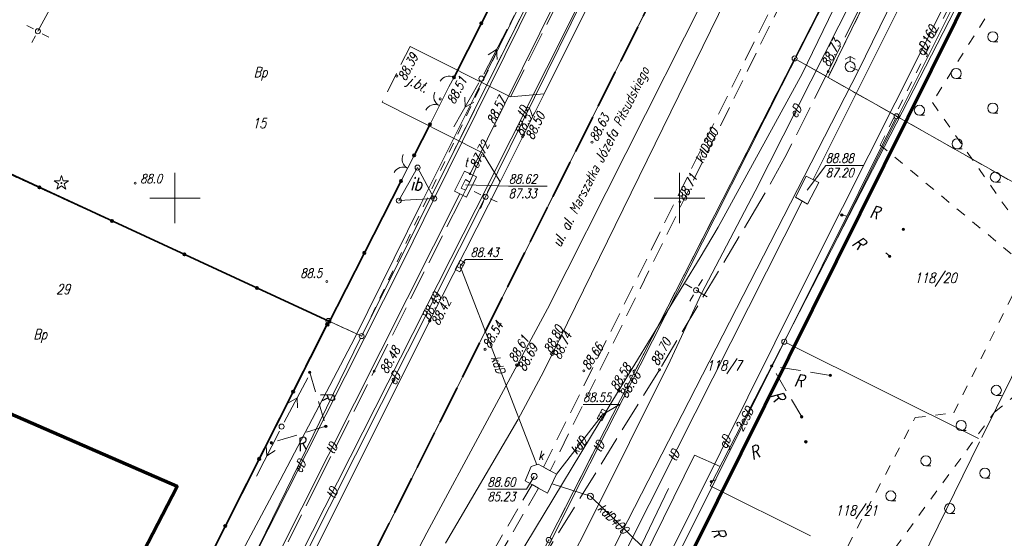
# Model space of a CAD drawing. Extents: x 7506644 to 7509529, y 5798919 to 5803521.
# Tile 7 of 25: x 7507435 to 7507532, y 5799466 to 5799518. Entities that reach past the tile are written whole.
import ezdxf

# ---------------------------------------------------------------- set-up
doc = ezdxf.new("R2010")
doc.units = 0
doc.header["$MEASUREMENT"] = 0
for name, pattern in [('4001', [0]), ('4002', [2, 1, -1]), ('4003', [3, 2, -1]), ('4004', [4, 3, -1]), ('4010', [5, 3, -2]), ('4214', [5, 3, -2]), ('4220', [3, 2, -1]), ('4230', [2, 1, -1])]:
    doc.linetypes.add(name, pattern=pattern)
doc.layers.get('0').update_dxf_attribs({"linetype": 'CONTINUOUS', "lineweight": 18})
for name, color, linetype, lineweight in [('1', 7, 'CONTINUOUS', 18), ('1001_znak_oznaczajacy_punkt_zal', 7, 'CONTINUOUS', 18), ('1135_siatka_kwadratow_znak_wewn', 7, 'CONTINUOUS', 18), ('1281_kropka_ogrodzenia', 7, 'CONTINUOUS', 35), ('1283_symbol_pomocniczy_bramy', 7, 'CONTINUOUS', 18), ('1284_symbol_pomocniczy_furtki', 7, 'CONTINUOUS', 18), ('1352_reklama_lub_tablica_inform', 7, 'CONTINUOUS', 18), ('1361_PODPORA_PRZEWODU_LUB_LATAR', 7, 'CONTINUOUS', 18), ('1363_LATARNIA', 7, 'CONTINUOUS', 18), ('1366_LINIA_NAPOWIETRZNA_ENN', 1, 'CONTINUOUS', 18), ('1434_ZAKRZEWIENIE__SYMBOL_', 104, 'CONTINUOUS', 18), ('1706_wlaz_okragly', 7, 'CONTINUOUS', 18), ('1718_HYDRANT', 5, 'CONTINUOUS', 18), ('1722_KOMORA_KANALIZACYJNA-SYMBO', 14, 'CONTINUOUS', 18), ('1728_KRATKA_SCIEKOWA', 7, 'CONTINUOUS', 18), ('2283_BRAMA', 7, 'CONTINUOUS', 18), ('2284_FURTKA', 7, 'CONTINUOUS', 18), ('2352_reklama_lub_tablica_inform', 7, 'CONTINUOUS', 18), ('4281_OGRODZENIE_ZNAK_LINIOWY', 7, 'CONTINUOUS', 35), ('4352_REKLAMA_LUB_TABLICA_INFORM', 7, 'CONTINUOUS', 18), ('4366_LINIA_NAPOWIETRZNA_ENN_ZNA', 1, 'CONTINUOUS', 18), ('4511_KRAWEDZ_JEZDNI', 7, 'CONTINUOUS', 18), ('4512_KRAWEZNIK', 7, 'CONTINUOUS', 18), ('4513_KRAWEDZ_CHODNIKA', 7, 'CONTINUOUS', 18), ('4711_WODA_OS_PRZEWODU', 5, 'CONTINUOUS', 18), ('4721_OS_PRZEWODU_KANALIZACYJNEG', 14, 'CONTINUOUS', 18), ('4761_ENERGIA_PRZEWOD_-_OS', 1, 'CONTINUOUS', 18), ('5171_ZAKRES_PRACY_GEODEZYJNEJ', 3, 'CONTINUOUS', 70), ('5340_BUDOWLA', 7, 'CONTINUOUS', 18), ('5432_LAS_LISCIASTY', 104, 'CONTINUOUS', 18), ('5434_ZAKRZEWIENIE', 104, 'CONTINUOUS', 18), ('5721_KANALIZACJA_-_OBRYS_OBUDOW', 14, 'CONTINUOUS', 18), ('5722_KOMORA_NA_PRZEWODZIE_KANAL', 14, 'CONTINUOUS', 18), ('5753_TELEFON_-_ARMATURA_OBRYS', 7, 'CONTINUOUS', 18), ('6340', 7, 'CONTINUOUS', 18), ('6352', 7, 'CONTINUOUS', 18), ('6511', 7, 'CONTINUOUS', 18), ('6721', 14, 'CONTINUOUS', 18), ('6761', 1, 'CONTINUOUS', 18), ('_POMIAR', 1, 'CONTINUOUS', 18)]:
    doc.layers.add(name, color=color, linetype=linetype, lineweight=lineweight)
for name, color, linetype, lineweight, true_color in [('1246_GRANICZNIK', 7, 'CONTINUOUS', 18, 0x008000), ('1756_PIKIETA_OKRESLAJACA_RZEDNE', 7, 'CONTINUOUS', 18, 0xff9100), ('1811_PIKIETA_DO_0_01M', 7, 'CONTINUOUS', 18, 0xab744f), ('1812_PIKIETA_DO_0_1M', 7, 'CONTINUOUS', 18, 0xab744f), ('4741_GAZ_OS_PRZEWODU', 52, 'CONTINUOUS', 18, 0xbdbd00), ('4751_TELEFON_PRZEWOD_-_OS', 7, 'CONTINUOUS', 18, 0xff9100), ('5214_OBREB', 7, '4214', 35, 0x008000), ('5216_DZIALKA', 7, 'CONTINUOUS', 18, 0x008000), ('5220_KONTUR_KLASYFIKACYJNY', 7, '4220', 18, 0x008000), ('5230_KONTUR_UZYTKU_GRUNTOWEGO', 7, '4230', 18, 0x008000), ('5752_KOMORA_TELEFON_OBRYS', 7, 'CONTINUOUS', 18, 0xff9100), ('6216', 7, 'CONTINUOUS', 18, 0x008000), ('6230', 7, 'CONTINUOUS', 18, 0x008000), ('6741', 52, 'CONTINUOUS', 18, 0xbdbd00), ('6750', 7, 'CONTINUOUS', 18, 0xff9100), ('6751', 7, 'CONTINUOUS', 18, 0xff9100), ('6801', 7, 'CONTINUOUS', 18, 0xab744f)]:
    doc.layers.add(name, color=color, linetype=linetype, lineweight=lineweight, true_color=true_color)
doc.styles.get("Standard").update_dxf_attribs({"font": 'simplex.shx'})

# ---------------------------------------------------------------- blocks, each defined once
blk = doc.blocks.new('2284')
at = {"layer": '2284_FURTKA', "linetype": 'Continuous'}
blk.add_line((0, 0), (0, 1), dxfattribs=at)
blk = doc.blocks.new('1284')
at = {"layer": '1284_symbol_pomocniczy_furtki', "linetype": 'Continuous'}
blk.add_arc((0, 2), 2, 270, 0, dxfattribs=at)
blk = doc.blocks.new('2283')
at = {"layer": '2283_BRAMA', "linetype": 'Continuous'}
blk.add_line((0, 0), (0, 1), dxfattribs=at)
blk = doc.blocks.new('1283')
at = {"layer": '1283_symbol_pomocniczy_bramy', "linetype": 'Continuous'}
for centre, start, end in [((0, 2), 270, 0), ((0, -2), 0, 90)]:
    blk.add_arc(centre, 2, start, end, dxfattribs=at)
blk = doc.blocks.new('1281')
at = {"layer": '1281_kropka_ogrodzenia', "linetype": 'Continuous'}
for radius in [0.24, 0.16, 0.08]:
    blk.add_circle((0, 0), radius, dxfattribs=at)
blk = doc.blocks.new('1718')
at = {"layer": '1718_HYDRANT', "linetype": 'Continuous'}
for p, q in [((0, 2), (-1, 1.5)), ((0, 1), (0, 2)), ((0, 2), (1, 1.5))]:
    blk.add_line(p, q, dxfattribs=at)
blk.add_circle((0, 0), 1, dxfattribs=at)
blk = doc.blocks.new('1001')
at = {"layer": '1001_znak_oznaczajacy_punkt_zal', "linetype": 'Continuous'}
blk.add_line((0, 0), (0, 0), dxfattribs=at)
blk = doc.blocks.new('1361')
at = {"layer": '1361_PODPORA_PRZEWODU_LUB_LATAR', "linetype": 'Continuous'}
blk.add_circle((0, 0), 0.5, dxfattribs=at)
blk = doc.blocks.new('1363')
for p, q in [((0, 1), (0, 2.5)), ((-1, 0), (-2.5, 0)), ((2.5, 0), (1, 0)), ((0, -2.5), (0, -1))]:
    blk.add_line(p, q)
blk.add_circle((0, 0), 0.5)
blk = doc.blocks.new('1246')
at = {"layer": '1246_GRANICZNIK', "linetype": 'Continuous'}
for radius in [0.5, 0.05]:
    blk.add_circle((0, 0), radius, dxfattribs=at)
blk = doc.blocks.new('2352')
at = {"layer": '2352_reklama_lub_tablica_inform', "linetype": 'Continuous'}
blk.add_line((0, 0), (0, 1), dxfattribs=at)
blk = doc.blocks.new('1352')
at = {"layer": '1352_reklama_lub_tablica_inform', "linetype": 'Continuous'}
for radius in [0.24, 0.16, 0.08]:
    blk.add_circle((0, 0), radius, dxfattribs=at)
blk = doc.blocks.new('1811')
at = {"layer": '1811_PIKIETA_DO_0_01M', "color": 7, "linetype": 'Continuous'}
blk.add_circle((0, 0), 0.2, dxfattribs=at)
blk = doc.blocks.new('1706')
at = {"layer": '1706_wlaz_okragly', "linetype": 'Continuous'}
blk.add_circle((0, 0), 0.6, dxfattribs=at)
blk = doc.blocks.new('1728')
at = {"layer": '1728_KRATKA_SCIEKOWA', "linetype": 'Continuous'}
for p, q in [((-1.05, 0.5), (1.05, 0.5)), ((-1.05, -0.5), (-1.05, 0.5)), ((-0.35, 0.5), (-0.35, -0.5)), ((0.35, 0.5), (0.35, -0.5)), ((1.05, 0.5), (1.05, -0.5)), ((1.05, -0.5), (-1.05, -0.5))]:
    blk.add_line(p, q, dxfattribs=at)
blk = doc.blocks.new('1366')
at = {"layer": '1366_LINIA_NAPOWIETRZNA_ENN', "linetype": 'Continuous'}
for p, q in [((0, 1), (0, 11)), ((-1, 4.8), (0, 6.5)), ((1, 4.8), (0, 6.5))]:
    blk.add_line(p, q, dxfattribs=at)
blk = doc.blocks.new('1756')
at = {"layer": '1756_PIKIETA_OKRESLAJACA_RZEDNE', "linetype": 'Continuous'}
for radius in [0.16, 0.08]:
    blk.add_circle((0, 0), radius, dxfattribs=at)
blk = doc.blocks.new('1722')
at = {"layer": '1722_KOMORA_KANALIZACYJNA-SYMBO', "linetype": 'Continuous'}
blk.add_circle((0, 0), 0.6, dxfattribs=at)
blk = doc.blocks.new('1434')
at = {"layer": '1434_ZAKRZEWIENIE__SYMBOL_', "linetype": 'Continuous'}
blk.add_line((0, -1), (1, -1), dxfattribs=at)
blk.add_circle((0, 0), 1, dxfattribs=at)
blk = doc.blocks.new('1135')
at = {"layer": '1135_siatka_kwadratow_znak_wewn', "linetype": 'Continuous'}
for p, q in [((0, 5), (0, -5)), ((-5, 0), (5, 0))]:
    blk.add_line(p, q, dxfattribs=at)
blk = doc.blocks.new('1812')
at = {"layer": '1812_PIKIETA_DO_0_1M', "color": 7, "linetype": 'Continuous'}
blk.add_circle((0, 0), 0.2, dxfattribs=at)

msp = doc.modelspace()

# ---------------------------------------------------------------- linework, layer by layer
at = {"linetype": 'Continuous'}
for p, q in [((7507484.835, 5799471.155), (7507485.591, 5799472.434)), ((7507480.965, 5799471.155), (7507484.835, 5799471.155))]:
    msp.add_line(p, q, dxfattribs=at)
at = {"layer": '4281_OGRODZENIE_ZNAK_LINIOWY', "linetype": '4001'}
for p, q in [((7507483.049, 5799522.648), (7507477.652, 5799511.958)), ((7507465.3, 5799487.78), (7507422.21, 5799507.69)), ((7507475.273, 5799507.298), (7507473.704, 5799504.218)), ((7507472.404, 5799501.688), (7507465.138, 5799487.458)), ((7507421.31, 5799400.96), (7507465.08, 5799487.48))]:
    msp.add_line(p, q, dxfattribs=at)
at = {"layer": '4352_REKLAMA_LUB_TABLICA_INFORM', "linetype": '4003'}
for p, q in [((7507512.1, 5799478.33), (7507509.13, 5799483.37)), ((7507514.95, 5799482.44), (7507509.13, 5799483.37)), ((7507463.35, 5799482.73), (7507464.95, 5799477.4)), ((7507464.95, 5799477.4), (7507459.56, 5799475.76))]:
    msp.add_line(p, q, dxfattribs=at)
at = {"layer": '4511_KRAWEDZ_JEZDNI', "linetype": '4003'}
msp.add_line((7507473.292, 5799514.997), (7507470.523, 5799509.477), dxfattribs=at)
at = {"layer": '4512_KRAWEZNIK', "linetype": '4001'}
for p, q in [((7507486.581, 5799510.31), (7507497.981, 5799533.192)), ((7507486.925, 5799489.031), (7507508.205, 5799531.232)), ((7507509.815, 5799530.353), (7507486.556, 5799482.842)), ((7507517.264, 5799522.881), (7507512.142, 5799512.306)), ((7507473.292, 5799514.997), (7507483.251, 5799510.019)), ((7507512.142, 5799512.306), (7507503.833, 5799497.102)), ((7507483.251, 5799510.019), (7507486.581, 5799510.31)), ((7507484.539, 5799506.238), (7507486.581, 5799510.31)), ((7507480.473, 5799504.459), (7507470.523, 5799509.477)), ((7507482.213, 5799501.599), (7507484.539, 5799506.238)), ((7507482.213, 5799501.599), (7507480.473, 5799504.459)), ((7507475.268, 5799487.866), (7507482.213, 5799501.599)), ((7507503.833, 5799497.102), (7507502.058, 5799494.1)), ((7507502.058, 5799494.1), (7507493.961, 5799480.922)), ((7507474.97, 5799466.841), (7507486.925, 5799489.031)), ((7507463.765, 5799464.877), (7507475.268, 5799487.866)), ((7507486.556, 5799482.842), (7507483.987, 5799478.042)), ((7507493.961, 5799480.922), (7507482.666, 5799462.261)), ((7507483.987, 5799478.042), (7507476.81, 5799465.821)), ((7507467.284, 5799452.561), (7507474.97, 5799466.841))]:
    msp.add_line(p, q, dxfattribs=at)
at = {"layer": '4513_KRAWEDZ_CHODNIKA', "linetype": '4004'}
for p, q in [((7507523.02, 5799529.38), (7507514.73, 5799512.52)), ((7507483.25, 5799510.02), (7507492.52, 5799528.53)), ((7507514.73, 5799512.52), (7507510.44, 5799504)), ((7507479.22, 5799501.58), (7507480.47, 5799504.46)), ((7507510.44, 5799504), (7507507.97, 5799499.62)), ((7507478.78, 5799500.78), (7507479.22, 5799501.58)), ((7507478.22, 5799499.66), (7507478.78, 5799500.78)), ((7507469.74, 5799482.86), (7507478.22, 5799499.66)), ((7507507.97, 5799499.62), (7507498.01, 5799483)), ((7507498.01, 5799483), (7507485.99, 5799463.58)), ((7507464.1, 5799471.73), (7507469.74, 5799482.86)), ((7507457.64, 5799458.78), (7507464.1, 5799471.73))]:
    msp.add_line(p, q, dxfattribs=at)
at = {"layer": '4711_WODA_OS_PRZEWODU', "linetype": '4001'}
for p, q in [((7507517.717, 5799512.625), (7507533.78, 5799545.485)), ((7507485.053, 5799448.944), (7507517.717, 5799512.625)), ((7507517.717, 5799512.625), (7507516.907, 5799513.005))]:
    msp.add_line(p, q, dxfattribs=at)
at = {"layer": '4721_OS_PRZEWODU_KANALIZACYJNEG', "linetype": '4001'}
for p, q in [((7507485.85, 5799473.59), (7507478.25, 5799493.26)), ((7507487.8, 5799472.64), (7507492.32, 5799478.51)), ((7507487.37, 5799471.71), (7507491.17, 5799470.46)), ((7507491.17, 5799470.46), (7507500.33, 5799461.57))]:
    msp.add_line(p, q, dxfattribs=at)
at = {"layer": '4741_GAZ_OS_PRZEWODU', "linetype": '4001'}
for p, q in [((7507532.87, 5799532.35), (7507516.15, 5799499.05)), ((7507532.71, 5799532.03), (7507516.15, 5799499.05)), ((7507512.1, 5799491.04), (7507516.15, 5799499.05)), ((7507497.39, 5799461.41), (7507512.1, 5799491.04))]:
    msp.add_line(p, q, dxfattribs=at)
at = {"layer": '4751_TELEFON_PRZEWOD_-_OS', "linetype": '4001'}
for p, q in [((7507500.5, 5799540.08), (7507479.8, 5799498.88)), ((7507523.93, 5799538.28), (7507510.1, 5799511.1)), ((7507491.33, 5799533.61), (7507479.75, 5799510.15)), ((7507523.36, 5799522.08), (7507513.25, 5799501.82)), ((7507488.1, 5799520.25), (7507479.24, 5799502.4)), ((7507510.1, 5799511.1), (7507503.49, 5799498.04)), ((7507479.75, 5799510.15), (7507474.33, 5799499.33)), ((7507452.89, 5799450.15), (7507478.24, 5799500.4)), ((7507512.16, 5799499.7), (7507499.76, 5799475.16)), ((7507479.8, 5799498.88), (7507462.38, 5799464.49)), ((7507467.83, 5799486.15), (7507474.33, 5799499.33)), ((7507503.49, 5799498.04), (7507496.1, 5799483.45)), ((7507460.41, 5799472.07), (7507467.83, 5799486.15)), ((7507496.1, 5799483.45), (7507489.44, 5799470.38)), ((7507499.76, 5799475.16), (7507486.77, 5799449.43)), ((7507448.55, 5799449.7), (7507460.41, 5799472.07)), ((7507489.44, 5799470.38), (7507480.61, 5799452.83))]:
    msp.add_line(p, q, dxfattribs=at)
at = {"layer": '4761_ENERGIA_PRZEWOD_-_OS', "linetype": '4001'}
for p, q in [((7507496.47, 5799542.08), (7507475.69, 5799499.95)), ((7507480.78, 5799500.12), (7507500.5, 5799540.08)), ((7507507.48, 5799500.67), (7507521, 5799527.39)), ((7507530.6, 5799525.15), (7507515.06, 5799494.9)), ((7507529.81, 5799524.38), (7507515.06, 5799494.9)), ((7507439.954, 5799523.11), (7507436.416, 5799516.51)), ((7507502.19, 5799490.53), (7507507.48, 5799500.67)), ((7507480.78, 5799500.12), (7507462.74, 5799464.29)), ((7507472.58, 5799493.66), (7507475.69, 5799499.95)), ((7507515.06, 5799494.9), (7507503.03, 5799471.49)), ((7507459.23, 5799467.21), (7507472.58, 5799493.66)), ((7507501.64, 5799490.86), (7507502.19, 5799490.53)), ((7507502.19, 5799490.53), (7507499.08, 5799483.87)), ((7507499.08, 5799483.87), (7507491.01, 5799467.71)), ((7507501.48, 5799474.54), (7507487.65, 5799446.51)), ((7507504.02, 5799473.42), (7507501.48, 5799474.54)), ((7507503.03, 5799471.49), (7507512.98, 5799466.55)), ((7507487.21, 5799446.78), (7507498.9, 5799471.23)), ((7507491.01, 5799467.71), (7507484.08, 5799454.08)), ((7507449.08, 5799447.08), (7507459.23, 5799467.21))]:
    msp.add_line(p, q, dxfattribs=at)
at = {"layer": '5171_ZAKRES_PRACY_GEODEZYJNEJ', "linetype": '4001'}
msp.add_lwpolyline([(7507441.381, 5799618.651), (7507550.911, 5799564.995), (7507461.289, 5799384.525), (7507416.14, 5799405.708), (7507450.21, 5799471.417), (7507382.997, 5799500.645), (7507441.381, 5799618.651)], dxfattribs=at)
at = {"layer": '5214_OBREB', "linetype": '4010'}
for points in [[(7506941.86, 5799851.5), (7507513.8, 5799552.72), (7507400.06, 5799325.82), (7507201.63, 5798931.14), (7507195.64, 5798919.23), (7507163.99, 5798944.12), (7507130.84, 5798962.72), (7507063.89, 5798992.75), (7507053.14, 5799007.6), (7507044.88, 5799035.14), (7507037.13, 5799045.14), (7507005.54, 5799054.24), (7506958.94, 5799055.53), (7506768.44, 5799129.49), (7506956.27, 5799490.74), (7506957.45, 5799622.62), (7506950.92, 5799783.61), (7506941.86, 5799851.5)], [(7507622.96, 5799765.71), (7507636.06, 5799762.71), (7507833.44, 5799714.55), (7508255.64, 5799610.41), (7508265.61, 5799606.74), (7508557.8, 5799532.04), (7508568.25, 5799529.29), (7508560.95, 5799527.44), (7508372.63, 5799473.61), (7508354.23, 5799469.56), (7508208.4, 5799427.14), (7508126.76, 5799403.73), (7508080.37, 5799392.13), (7508065.52, 5799391.22), (7507865.1, 5799340.7), (7507593.19, 5799272.16), (7507566.75, 5799275.5), (7507542.45, 5799287.05), (7507413.16, 5799321.87), (7507400.06, 5799325.82), (7507513.8, 5799552.72), (7507622.96, 5799765.71)]]:
    msp.add_lwpolyline(points, dxfattribs=at)
at = {"layer": '5216_DZIALKA', "linetype": '4001'}
for p, q in [((7507513.688, 5799552.497), (7507400.172, 5799326.043)), ((7507400.172, 5799326.043), (7507513.688, 5799552.497)), ((7507528.02, 5799539.195), (7507514.84, 5799512.155)), ((7507514.84, 5799512.155), (7507528.02, 5799539.195)), ((7507511.514, 5799514.043), (7507523.786, 5799538.087)), ((7507523.786, 5799538.087), (7507511.514, 5799514.043)), ((7507485.828, 5799521.066), (7507468.612, 5799486.554)), ((7507468.612, 5799486.554), (7507485.828, 5799521.066)), ((7507487.154, 5799466.363), (7507511.286, 5799513.597)), ((7507511.286, 5799513.597), (7507487.154, 5799466.363)), ((7507514.513, 5799512.053), (7507511.617, 5799513.697)), ((7507511.618, 5799513.697), (7507521.282, 5799508.223)), ((7507521.282, 5799508.223), (7507514.948, 5799511.807)), ((7507464.973, 5799487.935), (7507422.417, 5799507.525)), ((7507422.417, 5799507.525), (7507464.973, 5799487.935)), ((7507521.389, 5799507.876), (7507510.491, 5799485.994)), ((7507510.491, 5799485.994), (7507521.389, 5799507.876)), ((7507540.152, 5799497.533), (7507521.718, 5799507.977)), ((7507521.718, 5799507.977), (7507540.152, 5799497.533)), ((7507529.951, 5799476.294), (7507540.259, 5799497.186)), ((7507540.259, 5799497.186), (7507529.951, 5799476.294)), ((7507465.087, 5799487.607), (7507400.843, 5799360.273)), ((7507400.843, 5799360.273), (7507465.087, 5799487.607)), ((7507468.272, 5799486.433), (7507465.428, 5799487.727)), ((7507465.428, 5799487.727), (7507468.272, 5799486.433)), ((7507468.39, 5799486.105), (7507388.7, 5799322.985)), ((7507388.7, 5799322.985), (7507468.39, 5799486.105)), ((7507510.269, 5799485.546), (7507500.261, 5799465.464)), ((7507500.261, 5799465.464), (7507510.269, 5799485.546)), ((7507510.604, 5799485.658), (7507529.616, 5799476.182)), ((7507529.616, 5799476.182), (7507510.604, 5799485.658)), ((7507520.491, 5799457.104), (7507529.729, 5799475.846)), ((7507529.729, 5799475.846), (7507520.491, 5799457.104))]:
    msp.add_line(p, q, dxfattribs=at)
at = {"layer": '5220_KONTUR_KLASYFIKACYJNY', "linetype": '4003'}
for points in [[(7507514.73, 5799511.93), (7507528.13, 5799539.42)], [(7507540.37, 5799497.41), (7507521.5, 5799508.1), (7507514.73, 5799511.93)]]:
    msp.add_lwpolyline(points, dxfattribs=at)
at = {"layer": '5230_KONTUR_UZYTKU_GRUNTOWEGO', "linetype": '4002'}
for points in [[(7507505.82, 5799556.89), (7507513.8, 5799552.72), (7507400.06, 5799325.82), (7507201.63, 5798931.14)], [(7507356.22, 5799262.5), (7507382.81, 5799317.13), (7507384.33, 5799324.72), (7507385.15, 5799328.81), (7507390.98, 5799342.43), (7507399.43, 5799360.39), (7507400.73, 5799360.05), (7507465.2, 5799487.83), (7507468.5, 5799486.33), (7507485.94, 5799521.29), (7507485.32, 5799521.69), (7507498.36, 5799548.76), (7507505.82, 5799556.89)], [(7507523.9, 5799538.31), (7507511.4, 5799513.82), (7507487.04, 5799466.14), (7507415.41, 5799325.87), (7507413.16, 5799321.87), (7507400.06, 5799325.82), (7507513.8, 5799552.72)], [(7507366.42, 5799548.1), (7507381.21, 5799540.8), (7507387.11, 5799537.78), (7507399.03, 5799531.88), (7507427.1, 5799517.85), (7507422.19, 5799507.63), (7507465.2, 5799487.83), (7507400.73, 5799360.05), (7507399.43, 5799360.39), (7507390.98, 5799342.43), (7507385.15, 5799328.81), (7507376.53, 5799332.59)], [(7507439.53, 5799542.95), (7507482.84, 5799522.93), (7507485.32, 5799521.69), (7507485.94, 5799521.29), (7507468.5, 5799486.33), (7507465.2, 5799487.83), (7507422.19, 5799507.63), (7507427.1, 5799517.85), (7507439.53, 5799542.95)], [(7507439.53, 5799542.95), (7507485.32, 5799521.69), (7507468.5, 5799486.33), (7507465.2, 5799487.83), (7507422.19, 5799507.63), (7507427.1, 5799517.85), (7507439.53, 5799542.95)]]:
    msp.add_lwpolyline(points, dxfattribs=at)
at = {"layer": '5340_BUDOWLA', "linetype": '4001'}
msp.add_lwpolyline([(7507474.044, 5799503.008), (7507475.694, 5799499.948), (7507472.185, 5799499.738), (7507474.044, 5799503.008)], dxfattribs=at)
at = {"layer": '5432_LAS_LISCIASTY', "linetype": '4002'}
msp.add_lwpolyline([(7507455.54, 5799315.63), (7507429.98, 5799322.41), (7507427.49, 5799323.59), (7507435.82, 5799347.59), (7507436.46, 5799349.17), (7507456.07, 5799381.12), (7507476.42, 5799416.58), (7507477.83, 5799421.98), (7507477.83, 5799427), (7507480.81, 5799430.67), (7507479.48, 5799436.49), (7507496.76, 5799462.57), (7507515.8, 5799457.58), (7507517.82, 5799460.5), (7507531.21, 5799478.8), (7507542.43, 5799487.9), (7507573.21, 5799490.87)], dxfattribs=at)
at = {"layer": '5434_ZAKRZEWIENIE', "linetype": '4002'}
for points in [[(7507511.33, 5799425.52), (7507512.94, 5799458.46), (7507523.36, 5799478.26), (7507527.17, 5799478.72), (7507534.41, 5799493.18), (7507519.88, 5799505.25), (7507529.97, 5799525.45), (7507529.77, 5799530.16), (7507536.26, 5799542.4), (7507538.21, 5799542.08), (7507648.36, 5799570.7), (7507605.74, 5799452.07), (7507548.31, 5799435.73), (7507511.33, 5799425.52)], [(7507538.33, 5799541.866), (7507532.46, 5799528.83), (7507535.53, 5799526.23), (7507525.06, 5799509.46), (7507534.99, 5799495.29), (7507542.43, 5799487.9)]]:
    msp.add_lwpolyline(points, dxfattribs=at)
at = {"layer": '5721_KANALIZACJA_-_OBRYS_OBUDOW', "linetype": '4003'}
for points in [[(7507511.57, 5799522.4), (7507487.19, 5799472.98), (7507486.52, 5799473.35), (7507510.98, 5799522.66), (7507511.57, 5799522.4)], [(7507486.03, 5799471.27), (7507459.44, 5799425.7), (7507458.81, 5799426.02), (7507485.38, 5799471.63), (7507486.03, 5799471.27)]]:
    msp.add_lwpolyline(points, dxfattribs=at)
at = {"layer": '5722_KOMORA_NA_PRZEWODZIE_KANAL', "linetype": '4001'}
msp.add_lwpolyline([(7507485.31, 5799473.4), (7507485.99, 5799473.64), (7507487.8, 5799472.64), (7507486.93, 5799470.78), (7507484.71, 5799471.99), (7507485.31, 5799473.4)], dxfattribs=at)
at = {"layer": '5752_KOMORA_TELEFON_OBRYS', "linetype": '4001'}
for points in [[(7507479.88, 5799502.1), (7507478.88, 5799500.08), (7507477.71, 5799500.67), (7507478.68, 5799502.66), (7507479.88, 5799502.1)], [(7507512.55, 5799502.17), (7507513.79, 5799501.55), (7507512.69, 5799499.4), (7507511.48, 5799500.07), (7507512.55, 5799502.17)]]:
    msp.add_lwpolyline(points, dxfattribs=at)
at = {"layer": '5753_TELEFON_-_ARMATURA_OBRYS', "linetype": '4001'}
msp.add_lwpolyline([(7507478.35, 5799500.98), (7507478.79, 5799501.82), (7507479.22, 5799501.58), (7507478.78, 5799500.78), (7507478.35, 5799500.98)], dxfattribs=at)
at = {"layer": '6721', "linetype": 'Continuous'}
for p, q in [((7507478.794, 5799493.903), (7507478.246, 5799493.263)), ((7507478.794, 5799493.903), (7507482.48, 5799493.901)), ((7507490.441, 5799479.553), (7507494.045, 5799479.551)), ((7507494.045, 5799479.551), (7507492.316, 5799478.514))]:
    msp.add_line(p, q, dxfattribs=at)
at = {"layer": '6751', "linetype": 'Continuous'}
for p, q in [((7507514.478, 5799503.225), (7507512.635, 5799500.785)), ((7507514.478, 5799503.225), (7507518.263, 5799503.223)), ((7507483.063, 5799501.168), (7507478.785, 5799501.3)), ((7507483.063, 5799501.168), (7507486.896, 5799501.166))]:
    msp.add_line(p, q, dxfattribs=at)
at = {"layer": '_POMIAR', "color": 96, "linetype": 'Continuous', "lineweight": 18, "true_color": 0x008000}
for p, q in [((7507438.585, 5799501.715), (7507438.035, 5799501.715)), ((7507438.035, 5799501.715), (7507438.475, 5799501.395)), ((7507438.75, 5799502.23), (7507438.585, 5799501.715)), ((7507438.915, 5799501.715), (7507438.75, 5799502.23)), ((7507439.465, 5799501.715), (7507438.915, 5799501.715)), ((7507439.025, 5799501.395), (7507439.465, 5799501.715)), ((7507438.475, 5799501.395), (7507438.31, 5799500.875)), ((7507438.31, 5799500.875), (7507438.75, 5799501.195)), ((7507438.75, 5799501.195), (7507439.19, 5799500.875)), ((7507439.19, 5799500.875), (7507439.025, 5799501.395))]:
    msp.add_line(p, q, dxfattribs=at)
at = {"layer": '_POMIAR', "color": 7, "linetype": 'Continuous', "lineweight": 18}
for centre in [(7507471.99, 5799512.08, 88.39), (7507476.27, 5799509.81, 88.51), (7507481.71, 5799507.15, 88.57), (7507484.43, 5799506.05, 88.52), (7507446.06, 5799501.46, 88), (7507465.06, 5799491.74, 88.5)]:
    msp.add_circle(centre, 0.1, dxfattribs=at)
at = {"layer": '_POMIAR', "color": 96, "linetype": 'Continuous', "lineweight": 18, "true_color": 0x008000}
msp.add_circle((7507438.75, 5799501.48), 0.05, dxfattribs=at)

# ---------------------------------------------------------------- block references
at = {"layer": '1135_siatka_kwadratow_znak_wewn', "xscale": 0.5, "yscale": 0.5}
for p in [(7507450, 5799500), (7507500, 5799500)]:
    msp.add_blockref('1135', p, dxfattribs=at)
at = {"layer": '1246_GRANICZNIK', "xscale": 0.5, "yscale": 0.5}
for p in [(7507511.4, 5799513.82), (7507521.5, 5799508.1), (7507465.2, 5799487.83), (7507468.5, 5799486.33), (7507510.38, 5799485.77), (7507487.04, 5799466.14)]:
    msp.add_blockref('1246', p, dxfattribs=at)
at = {"layer": '1361_PODPORA_PRZEWODU_LUB_LATAR', "xscale": 0.5, "yscale": 0.5}
for p in [(7507480.36, 5799511.83), (7507474.044, 5799503.008), (7507472.185, 5799499.738), (7507475.694, 5799499.948)]:
    msp.add_blockref('1361', p, dxfattribs=at)
at = {"layer": '1363_LATARNIA', "xscale": 0.5, "yscale": 0.5}
for p, rotation in [((7507436.416, 5799516.51), 331.966957), ((7507480.78, 5799500.12), 335.96601), ((7507501.64, 5799490.86), 149.67324)]:
    msp.add_blockref('1363', p, dxfattribs=dict(at, rotation=rotation))
at = {"layer": '1366_LINIA_NAPOWIETRZNA_ENN'}
for p, xscale, yscale, rotation in [((7507480.36, 5799511.83), 0.5, 0.5, 332.4727349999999), ((7507480.36, 5799511.83), 0.4999999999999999, 0.4999999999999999, 150.233227), ((7507460.57, 5799477.36), 0.5, 0.5, 331.805304)]:
    msp.add_blockref('1366', p, dxfattribs=dict(at, xscale=xscale, yscale=yscale, rotation=rotation))
at = {"layer": '1706_wlaz_okragly', "xscale": 0.5, "yscale": 0.5}
msp.add_blockref('1706', (7507485.591, 5799472.434), dxfattribs=at)
at = {"layer": '1718_HYDRANT', "xscale": 0.5, "yscale": 0.5}
msp.add_blockref('1718', (7507516.907, 5799513.005), dxfattribs=at)
at = {"layer": '1722_KOMORA_KANALIZACYJNA-SYMBO', "xscale": 0.5, "yscale": 0.5}
msp.add_blockref('1722', (7507491.17, 5799470.46), dxfattribs=at)
at = {"layer": '1728_KRATKA_SCIEKOWA', "xscale": 0.5, "yscale": 0.5}
for p, rotation in [((7507478.246, 5799493.263), 61.64886799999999), ((7507492.316, 5799478.514), 241.941431)]:
    msp.add_blockref('1728', p, dxfattribs=dict(at, rotation=rotation))
at = {"layer": '1756_PIKIETA_OKRESLAJACA_RZEDNE', "xscale": 0.5, "yscale": 0.5}
msp.add_blockref('1756', (7507479.24, 5799502.4), dxfattribs=at)
at = {"layer": '1811_PIKIETA_DO_0_01M', "color": 7, "xscale": 0.5, "yscale": 0.5}
for p in [(7507514.73, 5799512.52), (7507484.539, 5799506.238), (7507491.324, 5799505.522), (7507500.024, 5799499.612), (7507475.22, 5799487.82), (7507475.268, 5799487.866), (7507480.724, 5799485.017), (7507487.291, 5799484.572), (7507487.412, 5799484.506), (7507469.74, 5799482.86), (7507483.855, 5799483.468), (7507483.943, 5799483.43), (7507490.515, 5799482.895), (7507498.01, 5799483), (7507493.961, 5799480.922), (7507494.028, 5799480.882)]:
    msp.add_blockref('1811', p, dxfattribs=at)
at = {"layer": '2283_BRAMA', "xscale": 0.4999999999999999}
for name, p, yscale, rotation in [('1283', (7507476.197, 5799509.148), 0.4999999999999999, 153.447338), ('2283', (7507477.122, 5799510.998), 4.136279, 153.447338), ('1283', (7507473.054, 5799502.953), 0.4999999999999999, 152.80436), ('2283', (7507473.704, 5799504.218), 2.844451, 152.80436)]:
    msp.add_blockref(name, p, dxfattribs=dict(at, yscale=yscale, rotation=rotation))
at = {"layer": '2284_FURTKA', "xscale": 0.5, "rotation": 151.097643}
for name, yscale in [('1284', 0.5), ('2284', 1.096586)]:
    msp.add_blockref(name, (7507477.652, 5799511.958), dxfattribs=dict(at, yscale=yscale))
at = {"layer": '2352_reklama_lub_tablica_inform'}
for name, p, xscale, yscale, rotation in [('1352', (7507516.08, 5799498.32), 0.5, 0.5, 229.210102), ('1352', (7507516.08, 5799498.32), 0.4999999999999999, 0.4999999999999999, 256.895674), ('2352', (7507516.08, 5799498.32), 0.4999999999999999, 0.4999999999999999, 256.895674), ('1352', (7507522.18, 5799496.9), 0.4999999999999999, 0.4999999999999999, 76.89567400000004), ('2352', (7507520.82, 5799494.23), 0.5, 0.5, 49.21010199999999), ('1352', (7507520.82, 5799494.23), 0.5, 0.5, 49.21010199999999), ('1352', (7507512.51, 5799475.86), 0.5, 0.5, 112.850089), ('1352', (7507503.16, 5799471.92), 0.4999999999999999, 0.4999999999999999, 292.850089), ('1352', (7507503.16, 5799471.92), 0.4999999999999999, 0.4999999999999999, 199.4654019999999), ('2352', (7507503.16, 5799471.92), 0.4999999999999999, 0.4999999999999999, 292.850089)]:
    msp.add_blockref(name, p, dxfattribs=dict(at, xscale=xscale, yscale=yscale, rotation=rotation))
at = {"layer": '4281_OGRODZENIE_ZNAK_LINIOWY', "xscale": 0.5, "yscale": 0.5}
for p in [(7507480.35, 5799517.303), (7507477.652, 5799511.958), (7507475.273, 5799507.298), (7507473.704, 5799504.218), (7507472.404, 5799501.688), (7507436.573, 5799501.053), (7507443.755, 5799497.735), (7507468.771, 5799494.573), (7507450.937, 5799494.417), (7507458.118, 5799491.098), (7507465.3, 5799487.78), (7507465.08, 5799487.48), (7507465.138, 5799487.458), (7507461.713, 5799480.825), (7507458.346, 5799474.169), (7507454.979, 5799467.514)]:
    msp.add_blockref('1281', p, dxfattribs=at)
at = {"layer": '4352_REKLAMA_LUB_TABLICA_INFORM', "xscale": 0.5, "yscale": 0.5}
for p in [(7507509.13, 5799483.37), (7507509.13, 5799483.37), (7507463.35, 5799482.73), (7507514.95, 5799482.44), (7507512.1, 5799478.33), (7507464.95, 5799477.4), (7507464.95, 5799477.4), (7507459.56, 5799475.76)]:
    msp.add_blockref('1352', p, dxfattribs=at)
at = {"layer": '4366_LINIA_NAPOWIETRZNA_ENN_ZNA'}
for name, xscale, yscale, rotation in [('1366', 0.4999999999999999, 0.4999999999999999, 153.054584), ('1361', 0.5, 0.5, 333.054584)]:
    msp.add_blockref(name, (7507460.57, 5799477.36), dxfattribs=dict(at, xscale=xscale, yscale=yscale, rotation=rotation))
at = {"layer": '5216_DZIALKA', "xscale": 0.5, "yscale": 0.5}
for p in [(7507511.4, 5799513.82), (7507511.4, 5799513.82), (7507511.4, 5799513.82), (7507511.4, 5799513.82), (7507511.4, 5799513.82), (7507511.4, 5799513.82), (7507514.73, 5799511.93), (7507514.73, 5799511.93), (7507514.73, 5799511.93), (7507514.73, 5799511.93), (7507521.5, 5799508.1), (7507521.5, 5799508.1), (7507521.5, 5799508.1), (7507521.5, 5799508.1), (7507521.5, 5799508.1), (7507521.5, 5799508.1), (7507465.2, 5799487.83), (7507465.2, 5799487.83), (7507465.2, 5799487.83), (7507465.2, 5799487.83), (7507465.2, 5799487.83), (7507465.2, 5799487.83), (7507468.5, 5799486.33), (7507468.5, 5799486.33), (7507468.5, 5799486.33), (7507468.5, 5799486.33), (7507468.5, 5799486.33), (7507468.5, 5799486.33), (7507510.38, 5799485.77), (7507510.38, 5799485.77), (7507510.38, 5799485.77), (7507510.38, 5799485.77), (7507510.38, 5799485.77), (7507510.38, 5799485.77), (7507529.84, 5799476.07), (7507529.84, 5799476.07), (7507529.84, 5799476.07), (7507529.84, 5799476.07), (7507529.84, 5799476.07), (7507529.84, 5799476.07)]:
    msp.add_blockref('1001', p, dxfattribs=at)
at = {"layer": '5434_ZAKRZEWIENIE', "xscale": 0.5, "yscale": 0.5}
for p in [(7507531.042, 5799515.969), (7507527.402, 5799512.329), (7507531.038, 5799508.893), (7507523.762, 5799508.689), (7507527.511, 5799505.367), (7507531.289, 5799502.073), (7507531.386, 5799480.957), (7507527.899, 5799477.471), (7507524.413, 5799473.985), (7507530.259, 5799472.759), (7507520.927, 5799470.498), (7507526.764, 5799469.264)]:
    msp.add_blockref('1434', p, dxfattribs=at)
at = {"layer": '_POMIAR', "xscale": 0.5, "yscale": 0.5, "zscale": 0.5}
for name, p in [('1811', (7507471.99, 5799512.08, 88.39)), ('1811', (7507476.27, 5799509.81, 88.51)), ('1811', (7507481.71, 5799507.15, 88.57)), ('1811', (7507484.43, 5799506.05, 88.52)), ('1812', (7507446.06, 5799501.46, 88)), ('1812', (7507465.06, 5799491.74, 88.5))]:
    msp.add_blockref(name, p, dxfattribs=at)

# ---------------------------------------------------------------- texts
at = {"oblique": 15, "width": 0.8}
for s, p in [('k', (7507485.996, 5799474.059)), ('88.60', (7507480.967, 5799471.425)), ('85.23', (7507480.965, 5799469.985))]:
    msp.add_text(s, height=0.9, dxfattribs=at).set_placement(p)
at = {"layer": '1', "oblique": 15, "width": 0.8}
msp.add_text('ul. al. Marszałka Józefa Piłsudskiego', height=1, rotation=63.24032, dxfattribs=at).set_placement((7507488.194, 5799495.048))
at = {"layer": '6216', "oblique": 15, "width": 0.8}
for s, p in [('15', (7507457.667, 5799506.913)), ('29', (7507438.238, 5799490.48)), ('118/7', (7507502.646, 5799482.91))]:
    msp.add_text(s, height=1, rotation=359.99999, dxfattribs=at).set_placement(p)
for s, p in [('118/20', (7507523.275, 5799491.585)), ('118/21', (7507515.436, 5799468.566))]:
    msp.add_text(s, height=1, dxfattribs=at).set_placement(p)
at = {"layer": '6230', "oblique": 15, "width": 0.8}
for p in [(7507457.807, 5799511.972), (7507435.969, 5799486.007)]:
    msp.add_text('Bp', height=1, dxfattribs=at).set_placement(p)
at = {"layer": '6340', "oblique": 15, "width": 0.8}
msp.add_text('ib', height=1.25, dxfattribs=at).set_placement((7507473.302, 5799500.748))
at = {"layer": '6352', "oblique": 15, "width": 0.8}
for rotation, p in [(346.89568, (7507518.737, 5799498.087)), (319.21011, (7507517.017, 5799495.366)), (350.92124, (7507511.298, 5799481.378)), (286.70911, (7507464.368, 5799480.644)), (300.51023, (7507508.965, 5799480.448)), (16.92328, (7507462.258, 5799474.882)), (22.85009, (7507507.237, 5799474.045)), (289.46541, (7507503.134, 5799467.117))]:
    msp.add_text('R', height=1.25, rotation=rotation, dxfattribs=at).set_placement(p)
at = {"layer": '6511', "oblique": 15, "width": 0.8}
msp.add_text('j.bt.', height=1, rotation=332.95382, dxfattribs=at).set_placement((7507472.927, 5799511.338))
at = {"layer": '6721', "oblique": 15, "width": 0.8}
for s, rotation, p in [('kdD800', 63.61416, (7507502.275, 5799503.365)), (' 88.43', 359.97, (7507478.794, 5799494.173)), ('kdD', 291.12236, (7507481.276, 5799484.18)), ('88.55 ', 359.97, (7507490.441, 5799479.823)), ('kdD', 52.44745, (7507489.818, 5799474.521)), ('kdD400', 315.84705, (7507491.815, 5799469.164))]:
    msp.add_text(s, height=0.9, rotation=rotation, dxfattribs=at).set_placement(p)
at = {"layer": '6741', "oblique": 15, "width": 0.8}
for s, rotation, p in [('gD160', 63.33591, (7507524.16, 5799514)), ('gD160', 63.33591, (7507524.161, 5799513.998)), ('gD', 63.6077, (7507504.598, 5799475.087))]:
    msp.add_text(s, height=0.9, rotation=rotation, dxfattribs=at).set_placement(p)
at = {"layer": '6750', "oblique": 15, "width": 0.8}
msp.add_text('t', height=0.9, rotation=359.97, dxfattribs=at).set_placement((7507478.662, 5799503.089))
at = {"layer": '6751', "oblique": 15, "width": 0.8}
for s, rotation, p in [('tD', 63.30991, (7507484.618, 5799507.896)), ('87.72', 63.61288, (7507479.963, 5799502.85)), ('88.88', 359.97, (7507514.478, 5799503.495)), ('87.20', 359.97, (7507514.484, 5799502.055)), ('88.62', 359.97, (7507483.091, 5799501.438)), ('87.33', 359.97, (7507483.062, 5799499.998)), ('tD', 63.22689, (7507465.706, 5799474.555)), ('tD', 62.98767, (7507492.161, 5799474.728)), ('tD', 63.20397, (7507499.603, 5799473.846)), ('tD', 63.14583, (7507465.752, 5799470.139))]:
    msp.add_text(s, height=0.9, rotation=rotation, dxfattribs=at).set_placement(p)
at = {"layer": '6761', "oblique": 15, "width": 0.8}
for s, rotation, p in [('eD', 63.16372, (7507511.612, 5799507.844)), ('eD', 63.28613, (7507471.861, 5799481.405)), ('2eSD', 62.7877, (7507506.268, 5799476.81)), ('eD', 63.21531, (7507462.503, 5799472.706))]:
    msp.add_text(s, height=0.9, rotation=rotation, dxfattribs=at).set_placement(p)
at = {"layer": '6801', "color": 7, "oblique": 15, "width": 0.8}
for s, rotation, p in [('88.73', 64.17168, (7507514.823, 5799512.917)), ('88.50', 63.98835, (7507485.485, 5799505.69)), ('88.63', 62.773, (7507491.824, 5799505.522)), ('88.71', 62.3781, (7507500.524, 5799499.612)), ('88.49', 63.369, (7507475.199, 5799487.84)), ('88.42', 62.91488, (7507476.135, 5799487.3)), ('88.54', 60.97609, (7507481.224, 5799485.017)), ('88.80', 63.369, (7507487.291, 5799484.572)), ('88.61', 60.42269, (7507483.77, 5799483.631)), ('88.74', 64.5174, (7507488.166, 5799483.934)), ('88.48', 61.24011, (7507471.023, 5799482.508)), ('88.69', 61.41951, (7507484.678, 5799482.759)), ('88.66', 57.71185, (7507491.015, 5799482.895)), ('88.70', 61.83759, (7507497.875, 5799483.317)), ('88.58', 58.71413, (7507493.831, 5799480.86)), ('88.66', 58.05541, (7507494.743, 5799480.097))]:
    msp.add_text(s, height=0.9, rotation=rotation, dxfattribs=at).set_placement(p)
at = {"layer": '_POMIAR', "color": 7, "oblique": 15, "width": 0.8}
for s, rotation, p in [('88.39', 62.50924, (7507472.848, 5799511.539, 88.39)), ('88.51', 62.60118, (7507477.692, 5799509.213, 88.51)), ('88.57', 64.35899, (7507481.666, 5799507.233, 88.57)), ('88.52', 63.54265, (7507484.437, 5799506.072, 88.52))]:
    msp.add_text(s, height=0.9, rotation=rotation, dxfattribs=at).set_placement(p)
for s, p in [('88.0', (7507446.56, 5799501.46, 88)), ('88.5', (7507462.422, 5799492.108, 88.5))]:
    msp.add_text(s, height=0.9, dxfattribs=at).set_placement(p)

doc.saveas('drawing.dxf')
